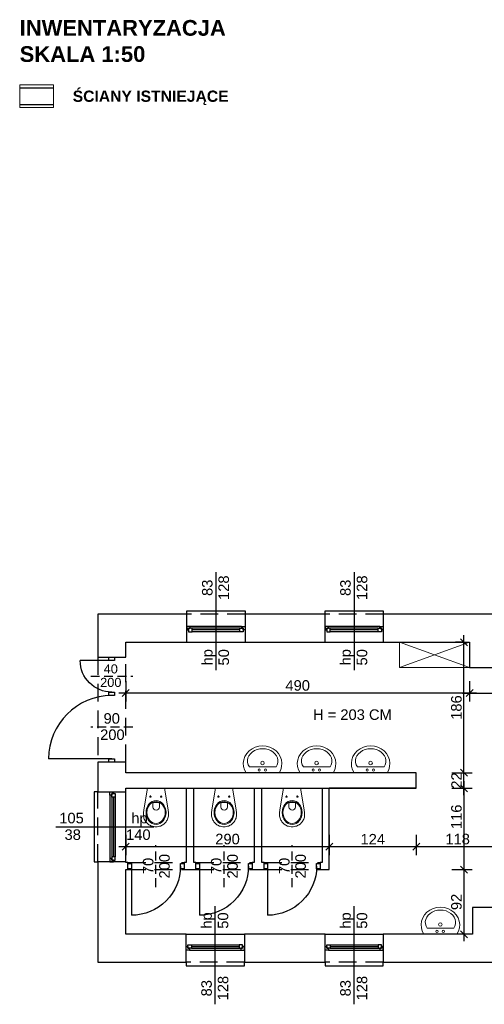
# Model space of a CAD drawing. Header units: inches. Extents: x -663 to 1208, y -7370 to -755.
# Tile 12 of 13: x -276 to 387, y -2215 to -812. Entities that reach past the tile are written whole.
import ezdxf
from ezdxf.enums import TextEntityAlignment as Align

# ---------------------------------------------------------------- set-up
doc = ezdxf.new("R2010")
doc.units = ezdxf.units.IN
doc.header["$MEASUREMENT"] = 0
doc.linetypes.add('DASHED', pattern=[19.05, 12.7, -6.35])
doc.layers.add('A_RAMKA', color=252, linetype='Continuous', lineweight=9)
doc.layers.add('A_WYPOSAŻENIE', color=21, linetype='Continuous', lineweight=9)
for name, color, linetype in [('AI_002_Widok_bd', 7, 'Continuous'), ('AI_005_Txt_bd', 134, 'Continuous'), ('AI_006_Dim_bd', 252, 'Continuous'), ('AI_091_Ściana_inw_bd', 174, 'Continuous'), ('AI_103_Nadproże_bd', 216, 'DASHED'), ('AI_107_Drzwi_bd', 153, 'Continuous'), ('AI_109_Okna_bd', 152, 'Continuous'), ('AI_110_Okna_txt_bd', 134, 'Continuous'), ('TEXT', 7, 'Continuous')]:
    doc.layers.add(name, color=color, linetype=linetype)
doc.styles.add('Arial_15', font='txt', dxfattribs={"height": 15})
doc.styles.add('Arial_18', font='txt', dxfattribs={"height": 18})
doc.dimstyles.new('Wymiary', dxfattribs={"dimtxt": 15, "dimasz": 10, "dimexe": 12, "dimexo": 10, "dimgap": 3, "dimtad": 1, "dimdec": 0, "dimzin": 0, "dimdsep": 46, "dimtxsty": 'Arial_15', "dimblk": 'OBLIQUE', "dimcen": 0.09, "dimdle": 10, "dimclrt": 134, "dimadec": 0, "dimazin": 0, "dimtfac": 1, "dimtdec": 0, "dimtofl": 0, "dimtmove": 0, "dimatfit": 1, "dimldrblk": 'OBLIQUE', "dimfxl": 17, "dimfxlon": 1, "dimtolj": 1, "dimtzin": 0, "dimarcsym": 0})

# ---------------------------------------------------------------- blocks, each defined once
blk = doc.blocks.new('*U2504')
at = {"layer": 'AI_103_Nadproże_bd', "color": 8}
blk.add_lwpolyline([(-60, 30), (-60, -30)], dxfattribs=at)
at = {"layer": 'AI_107_Drzwi_bd'}
blk.add_lwpolyline([(-95, 0), (-95, 70)], dxfattribs=at)
for points in [[(-100, -4), (-95, -4), (-95, 4), (-100, 4)], [(-25, -4), (-20, -4), (-20, 4), (-25, 4)]]:
    blk.add_lwpolyline(points, close=True, dxfattribs=at)
at = {"layer": 'AI_107_Drzwi_bd', "color": 8}
blk.add_arc((-95, 0), 70, 0, 90, dxfattribs=at)
at = {"layer": 'AI_103_Nadproże_bd', "style": 'Arial_18'}
blk.add_attdef('WYS', text='', height=3, rotation=90, dxfattribs=at).set_placement((-65.5, 0), align=Align.TOP_CENTER)
blk.add_attdef('SZER', text='', height=3, rotation=90, dxfattribs=at).set_placement((-54.4, 0), align=Align.BOTTOM_CENTER)
blk = doc.blocks.new('A$C097A3B8D')
at = {"layer": 'A_WYPOSAŻENIE'}
for p, q in [((-17.5, 41.1), (-17.1, 42.5)), ((-17.1, 42.5), (-16.6, 43.9)), ((-16.6, 43.9), (-16, 45.3)), ((-16, 45.3), (-15.2, 46.6)), ((-15.2, 46.6), (-14.4, 47.8)), ((-14.4, 47.8), (-13.4, 49)), ((-13.4, 49), (-11.8, 50.6)), ((-11.8, 50.6), (-10, 51.9)), ((-10, 51.9), (-8.7, 52.7)), ((-8.7, 52.7), (-6.5, 53.8)), ((-6.5, 53.8), (-5.1, 54.2)), ((-5.1, 54.2), (-3, 54.7)), ((-3, 54.7), (-1.5, 54.9)), ((-1.5, 54.9), (0, 55)), ((1.5, 54.9), (0, 55)), ((3, 54.7), (1.5, 54.9)), ((5.1, 54.2), (3, 54.7)), ((6.5, 53.8), (5.1, 54.2)), ((8.7, 52.7), (6.5, 53.8)), ((10, 51.9), (8.7, 52.7)), ((11.8, 50.6), (10, 51.9)), ((13.4, 49), (11.8, 50.6)), ((14.4, 47.8), (13.4, 49)), ((15.2, 46.6), (14.4, 47.8)), ((16, 45.3), (15.2, 46.6)), ((16.6, 43.9), (16, 45.3)), ((17.1, 42.5), (16.6, 43.9)), ((17.5, 41.1), (17.1, 42.5)), ((-17.8, 39.7), (-17.5, 41.1)), ((-17.8, 35.1), (-17.8, 39.7)), ((-17.2, 30.7), (-17.8, 35.1)), ((-12.2, 0), (-17.2, 30.7)), ((12.2, 0), (17.2, 30.7)), ((17.2, 30.7), (17.8, 35.1)), ((17.8, 39.7), (17.5, 41.1)), ((17.8, 35.1), (17.8, 39.7)), ((-4.9, 21.5), (-4.9, 26.8)), ((3.5, 20.2), (-4, 20.2)), ((4.4, 21.5), (4.4, 26.8)), ((12.2, 0), (-12.2, 0)), ((-7.5, 12), (-9, 12)), ((-7.5, 12), (-7.5, 13.4)), ((-7.5, 12), (-6.1, 12)), ((-7.5, 12), (-7.5, 10.5)), ((8, 12), (6.5, 12)), ((8, 12), (8, 13.4)), ((8, 12), (9.4, 12)), ((8, 12), (8, 10.5))]:
    blk.add_line(p, q, dxfattribs=at)
for centre, radius, start, end in [((-0.3, 26.5), 4.7, 2.8022, 177.1978), ((-3.7, 21.4), 1.2, 174.1101, 257.7661), ((3.2, 21.4), 1.2, 282.2339, 5.8899)]:
    blk.add_arc(centre, radius, start, end, dxfattribs=at)
for major_axis, ratio in [((0, 17), 0.838235), ((0, 15.5), 0.845174)]:
    blk.add_ellipse((-0.1, 34.5), major_axis=major_axis, ratio=ratio, dxfattribs=at)
for centre in [(-7.5, 12), (8, 12)]:
    blk.add_ellipse(centre, major_axis=(-0.599, -0.599), ratio=1, start_param=5.497787, end_param=11.780972, dxfattribs=at)
blk = doc.blocks.new('A$C7DD93DDE')
at = {"layer": 'A_WYPOSAŻENIE', "flags": 128}
for points in [[(-23.4, 0), (-25.8, -4.4), (-27.1, -9.1), (-27.5, -13.9), (-26.9, -18.7), (-25.2, -23.4), (-22.7, -27.6), (-19.2, -31.3), (-15.1, -34.4), (-10.4, -36.6), (-5.3, -38), (0, -38.5), (5.3, -38), (10.4, -36.6), (15.1, -34.4), (19.2, -31.3), (22.7, -27.6), (25.2, -23.4), (26.9, -18.7), (27.5, -13.9), (27.1, -9.1), (25.8, -4.4), (23.4, 0)], [(-19.1, -8.4), (-20.7, -11.4), (-21.6, -14.6), (-21.7, -17.9), (-21.1, -21.2), (-19.7, -24.3), (-17.6, -27.2), (-14.9, -29.6), (-11.7, -31.6), (-8.1, -33.1), (-4.1, -34.1), (-0.1, -34.4), (4, -34.1), (7.9, -33.1), (11.5, -31.6), (14.7, -29.6), (17.4, -27.2), (19.5, -24.3), (20.9, -21.2), (21.5, -17.9), (21.4, -14.6), (20.5, -11.4), (18.9, -8.4)]]:
    blk.add_lwpolyline(points, dxfattribs=at)
at = {"layer": 'A_WYPOSAŻENIE'}
for points in [[(-23.4, 0), (23.4, 0)], [(-19.1, -8.4), (18.9, -8.4)]]:
    blk.add_lwpolyline(points, dxfattribs=at)
for centre, radius in [((-4.1, -4), 1.56), ((0.1, -13.9), 2.54), ((4.9, -4), 1.56)]:
    blk.add_circle(centre, radius, dxfattribs=at)
blk = doc.blocks.new('_Oblique')
at = {"color": 0, "linetype": 'ByBlock', "lineweight": -2}
blk.add_line((-0.5, -0.5), (0.5, 0.5), dxfattribs=at)
blk = doc.blocks.new('*D2647')
at = {"layer": 'AI_006_Dim_bd', "color": 0, "lineweight": -2}
for p, q in [((-124.3, -1973.1), (-124.3, -2002.1)), ((165.7, -1973.1), (165.7, -2002.1)), ((-134.3, -1990.1), (175.7, -1990.1))]:
    blk.add_line(p, q, dxfattribs=at)
at = {"layer": 'Defpoints', "color": 0}
for p in [(-124.3, -1906.9), (165.7, -1906.9), (165.7, -1990.1)]:
    blk.add_point(p, dxfattribs=at)
at = {"layer": 'AI_006_Dim_bd', "color": 0, "linetype": 'ByBlock', "lineweight": -2, "xscale": 10, "yscale": 10, "zscale": 10, "rotation": 180}
blk.add_blockref('_Oblique', (-124.3, -1990.1), dxfattribs=at)
at = {"layer": 'AI_006_Dim_bd', "color": 0, "linetype": 'ByBlock', "lineweight": -2, "xscale": 10, "yscale": 10, "zscale": 10}
blk.add_blockref('_Oblique', (165.7, -1990.1), dxfattribs=at)
at = {"layer": 'AI_006_Dim_bd', "color": 134, "insert": (20.7, -1979.4), "char_height": 15, "attachment_point": 5, "style": 'Arial_15'}
blk.add_mtext('\\A1;290', dxfattribs=at)
blk = doc.blocks.new('*D2648')
at = {"layer": 'AI_006_Dim_bd', "color": 0, "lineweight": -2}
for p, q in [((165.7, -1973.1), (165.7, -2002.1)), ((289.7, -1973.1), (289.7, -2002.1)), ((155.7, -1990.1), (299.7, -1990.1))]:
    blk.add_line(p, q, dxfattribs=at)
at = {"layer": 'Defpoints', "color": 0}
for p in [(165.7, -1906.9), (289.7, -1906.9), (289.7, -1990.1)]:
    blk.add_point(p, dxfattribs=at)
at = {"layer": 'AI_006_Dim_bd', "color": 0, "linetype": 'ByBlock', "lineweight": -2, "xscale": 10, "yscale": 10, "zscale": 10, "rotation": 180}
blk.add_blockref('_Oblique', (165.7, -1990.1), dxfattribs=at)
at = {"layer": 'AI_006_Dim_bd', "color": 0, "linetype": 'ByBlock', "lineweight": -2, "xscale": 10, "yscale": 10, "zscale": 10}
blk.add_blockref('_Oblique', (289.7, -1990.1), dxfattribs=at)
at = {"layer": 'AI_006_Dim_bd', "color": 134, "insert": (227.7, -1979.5), "char_height": 15, "attachment_point": 5, "style": 'Arial_15'}
blk.add_mtext('\\A1;124', dxfattribs=at)
blk = doc.blocks.new('*D2649')
at = {"layer": 'AI_006_Dim_bd', "color": 0, "lineweight": -2}
for p, q in [((289.7, -1973.1), (289.7, -2002.1)), ((407.7, -2007.1), (407.7, -1978.1)), ((279.7, -1990.1), (417.7, -1990.1))]:
    blk.add_line(p, q, dxfattribs=at)
at = {"layer": 'Defpoints', "color": 0}
for p in [(289.7, -1906.9), (407.7, -1990.1), (407.7, -2076.9)]:
    blk.add_point(p, dxfattribs=at)
at = {"layer": 'AI_006_Dim_bd', "color": 0, "linetype": 'ByBlock', "lineweight": -2, "xscale": 10, "yscale": 10, "zscale": 10, "rotation": 180}
blk.add_blockref('_Oblique', (289.7, -1990.1), dxfattribs=at)
at = {"layer": 'AI_006_Dim_bd', "color": 0, "linetype": 'ByBlock', "lineweight": -2, "xscale": 10, "yscale": 10, "zscale": 10}
blk.add_blockref('_Oblique', (407.7, -1990.1), dxfattribs=at)
at = {"layer": 'AI_006_Dim_bd', "color": 134, "insert": (348.7, -1979.4), "char_height": 15, "attachment_point": 5, "style": 'Arial_15'}
blk.add_mtext('\\A1;118', dxfattribs=at)
blk = doc.blocks.new('*D2651')
at = {"layer": 'AI_006_Dim_bd', "color": 0, "lineweight": -2}
for p, q in [((357.6, -1916.9), (357.6, -1874.9)), ((340.6, -1884.9), (369.6, -1884.9)), ((340.6, -1906.9), (369.6, -1906.9))]:
    blk.add_line(p, q, dxfattribs=at)
at = {"layer": 'Defpoints', "color": 0}
for p in [(289.7, -1884.9), (357.6, -1884.9), (289.7, -1906.9)]:
    blk.add_point(p, dxfattribs=at)
at = {"layer": 'AI_006_Dim_bd', "color": 0, "linetype": 'ByBlock', "lineweight": -2, "xscale": 10, "yscale": 10, "zscale": 10}
for p, rotation in [((357.6, -1884.9), 90), ((357.6, -1906.9), 270)]:
    blk.add_blockref('_Oblique', p, dxfattribs=dict(at, rotation=rotation))
at = {"layer": 'AI_006_Dim_bd', "color": 134, "insert": (347.1, -1895.9), "char_height": 15, "attachment_point": 5, "rotation": 90, "style": 'Arial_15'}
blk.add_mtext('\\A1;22', dxfattribs=at)
blk = doc.blocks.new('*D2652')
at = {"layer": 'AI_006_Dim_bd', "color": 0, "lineweight": -2}
for p, q in [((340.6, -1906.9), (369.6, -1906.9)), ((357.6, -1896.9), (357.6, -2032.9)), ((340.6, -2022.9), (369.6, -2022.9))]:
    blk.add_line(p, q, dxfattribs=at)
at = {"layer": 'Defpoints', "color": 0}
for p in [(289.7, -1906.9), (165.7, -2022.9), (357.6, -2022.9)]:
    blk.add_point(p, dxfattribs=at)
at = {"layer": 'AI_006_Dim_bd', "color": 0, "linetype": 'ByBlock', "lineweight": -2, "xscale": 10, "yscale": 10, "zscale": 10}
for p, rotation in [((357.6, -1906.9), 90), ((357.6, -2022.9), 270)]:
    blk.add_blockref('_Oblique', p, dxfattribs=dict(at, rotation=rotation))
at = {"layer": 'AI_006_Dim_bd', "color": 134, "insert": (347, -1947.6), "char_height": 15, "attachment_point": 5, "rotation": 90, "style": 'Arial_15'}
blk.add_mtext('\\A1;116', dxfattribs=at)
blk = doc.blocks.new('*D2653')
at = {"layer": 'AI_006_Dim_bd', "color": 0, "lineweight": -2}
for p, q in [((357.6, -1894.9), (357.6, -1688.9)), ((357.6, -1698.9), (345.6, -1698.9)), ((340.6, -1884.9), (369.6, -1884.9))]:
    blk.add_line(p, q, dxfattribs=at)
at = {"layer": 'Defpoints', "color": 0}
for p in [(357.6, -1698.9), (365.7, -1698.9), (289.7, -1884.9)]:
    blk.add_point(p, dxfattribs=at)
at = {"layer": 'AI_006_Dim_bd', "color": 0, "linetype": 'ByBlock', "lineweight": -2, "xscale": 10, "yscale": 10, "zscale": 10}
for p, rotation in [((357.6, -1698.9), 90), ((357.6, -1884.9), 270)]:
    blk.add_blockref('_Oblique', p, dxfattribs=dict(at, rotation=rotation))
at = {"layer": 'AI_006_Dim_bd', "color": 134, "insert": (347, -1791.9), "char_height": 15, "attachment_point": 5, "rotation": 90, "style": 'Arial_15'}
blk.add_mtext('\\A1;186', dxfattribs=at)
blk = doc.blocks.new('*U2513')
at = {"layer": 'AI_103_Nadproże_bd', "color": 8}
blk.add_lwpolyline([(-50, 30), (-50, -30)], dxfattribs=at)
at = {"layer": 'AI_107_Drzwi_bd'}
for points in [[(-100, 4), (-95, 4), (-95, -4), (-100, -4)], [(-5, 4), (0, 4), (0, -4), (-5, -4)]]:
    blk.add_lwpolyline(points, close=True, dxfattribs=at)
blk.add_lwpolyline([(-5, 0), (-5, -90)], dxfattribs=at)
at = {"layer": 'AI_107_Drzwi_bd', "color": 8}
blk.add_arc((-5, 0), 90, 180, 270, dxfattribs=at)
at = {"layer": 'AI_103_Nadproże_bd', "style": 'Arial_18'}
blk.add_attdef('SZER', text='', height=3, rotation=90, dxfattribs=at).set_placement((-51.7, 0), align=Align.BOTTOM_CENTER)
blk.add_attdef('WYS', text='', height=3, rotation=90, dxfattribs=at).set_placement((-47.5, 0), align=Align.TOP_CENTER)
blk = doc.blocks.new('*U2514')
at = {"layer": 'AI_103_Nadproże_bd', "color": 8}
blk.add_lwpolyline([(-72.5, 30), (-72.5, -30)], dxfattribs=at)
at = {"layer": 'AI_107_Drzwi_bd'}
blk.add_lwpolyline([(-95, 0), (-95, 45)], dxfattribs=at)
for points in [[(-100, -4), (-95, -4), (-95, 4), (-100, 4)], [(-50, -4), (-45, -4), (-45, 4), (-50, 4)]]:
    blk.add_lwpolyline(points, close=True, dxfattribs=at)
at = {"layer": 'AI_107_Drzwi_bd', "color": 8}
blk.add_arc((-95, 0), 45, 0, 90, dxfattribs=at)
at = {"layer": 'AI_103_Nadproże_bd', "style": 'Arial_18'}
blk.add_attdef('WYS', text='', height=3, rotation=90, dxfattribs=at).set_placement((-78, 0), align=Align.TOP_CENTER)
blk.add_attdef('SZER', text='', height=3, rotation=90, dxfattribs=at).set_placement((-66.9, 0), align=Align.BOTTOM_CENTER)
blk = doc.blocks.new('*D2675')
at = {"layer": 'AI_006_Dim_bd', "color": 0, "lineweight": -2}
for p, q in [((357.6, -2012.9), (357.6, -2124.9)), ((340.6, -2022.9), (369.6, -2022.9)), ((359.7, -2114.9), (345.6, -2114.9))]:
    blk.add_line(p, q, dxfattribs=at)
at = {"layer": 'Defpoints', "color": 0}
for p in [(165.7, -2022.9), (357.6, -2114.9), (369.7, -2114.9)]:
    blk.add_point(p, dxfattribs=at)
at = {"layer": 'AI_006_Dim_bd', "color": 0, "linetype": 'ByBlock', "lineweight": -2, "xscale": 10, "yscale": 10, "zscale": 10}
for p, rotation in [((357.6, -2022.9), 90), ((357.6, -2114.9), 270)]:
    blk.add_blockref('_Oblique', p, dxfattribs=dict(at, rotation=rotation))
at = {"layer": 'AI_006_Dim_bd', "color": 134, "insert": (347, -2068.9), "char_height": 15, "attachment_point": 5, "rotation": 90, "style": 'Arial_15'}
blk.add_mtext('\\A1;92', dxfattribs=at)
blk = doc.blocks.new('*D2712')
at = {"layer": 'AI_006_Dim_bd', "color": 0, "lineweight": -2}
for p, q in [((365.7, -1754.2), (365.7, -1783.2)), ((475.7, -1758.9), (475.7, -1783.2)), ((355.7, -1771.2), (485.7, -1771.2))]:
    blk.add_line(p, q, dxfattribs=at)
at = {"layer": 'Defpoints', "color": 0}
for p in [(365.7, -1734.9), (475.7, -1748.9), (475.7, -1771.2)]:
    blk.add_point(p, dxfattribs=at)
at = {"layer": 'AI_006_Dim_bd', "color": 0, "linetype": 'ByBlock', "lineweight": -2, "xscale": 10, "yscale": 10, "zscale": 10, "rotation": 180}
blk.add_blockref('_Oblique', (365.7, -1771.2), dxfattribs=at)
at = {"layer": 'AI_006_Dim_bd', "color": 0, "linetype": 'ByBlock', "lineweight": -2, "xscale": 10, "yscale": 10, "zscale": 10}
blk.add_blockref('_Oblique', (475.7, -1771.2), dxfattribs=at)
at = {"layer": 'AI_006_Dim_bd', "color": 134, "insert": (420.7, -1760.5), "char_height": 15, "attachment_point": 5, "style": 'Arial_15'}
blk.add_mtext('\\A1;110', dxfattribs=at)
blk = doc.blocks.new('*D2713')
at = {"layer": 'AI_006_Dim_bd', "color": 0, "lineweight": -2}
for p, q in [((-124.3, -1754.2), (-124.3, -1783.2)), ((365.7, -1754.2), (365.7, -1783.2)), ((375.7, -1771.2), (-134.3, -1771.2))]:
    blk.add_line(p, q, dxfattribs=at)
at = {"layer": 'Defpoints', "color": 0}
for p in [(-124.3, -1698.9), (365.7, -1734.9), (-124.3, -1771.2)]:
    blk.add_point(p, dxfattribs=at)
at = {"layer": 'AI_006_Dim_bd', "color": 0, "linetype": 'ByBlock', "lineweight": -2, "xscale": 10, "yscale": 10, "zscale": 10, "rotation": 180}
blk.add_blockref('_Oblique', (-124.3, -1771.2), dxfattribs=at)
at = {"layer": 'AI_006_Dim_bd', "color": 0, "linetype": 'ByBlock', "lineweight": -2, "xscale": 10, "yscale": 10, "zscale": 10}
blk.add_blockref('_Oblique', (365.7, -1771.2), dxfattribs=at)
at = {"layer": 'AI_006_Dim_bd', "color": 134, "insert": (120.7, -1760.5), "char_height": 15, "attachment_point": 5, "style": 'Arial_15'}
blk.add_mtext('\\A1;490', dxfattribs=at)

msp = doc.modelspace()

# ---------------------------------------------------------------- linework, layer by layer
for points in [[(-37.3, -1658.9), (-37.3, -1653.9), (45.7, -1653.9), (45.7, -1658.9)], [(159.7, -1658.9), (159.7, -1653.9), (242.7, -1653.9), (242.7, -1658.9)], [(-37.3, -1698.9), (45.7, -1698.9)], [(159.7, -1698.9), (242.7, -1698.9)], [(-164.3, -1911.9), (-169.3, -1911.9), (-169.3, -2011.9), (-164.3, -2011.9)], [(-124.3, -2011.9), (-124.3, -1911.9)], [(-38.3, -2114.9), (44.7, -2114.9)], [(159.7, -2114.9), (242.7, -2114.9)], [(-38.3, -2154.9), (-38.3, -2159.9), (44.7, -2159.9), (44.7, -2154.9)], [(159.7, -2154.9), (159.7, -2159.9), (242.7, -2159.9), (242.7, -2154.9)]]:
    msp.add_lwpolyline(points)
at = {"layer": 'A_RAMKA'}
msp.add_lwpolyline([(-275.5, -904.7), (-227.5, -904.7), (-227.5, -936.7), (-275.5, -936.7), (-275.5, -904.7)], dxfattribs=at)
at = {"layer": 'A_WYPOSAŻENIE'}
for points in [[(365.7, -1734.9), (265.7, -1734.9), (265.7, -1698.9)], [(265.7, -1698.9), (365.7, -1734.9)], [(265.7, -1734.9), (365.7, -1698.9)]]:
    msp.add_lwpolyline(points, dxfattribs=at)
at = {"layer": 'AI_002_Widok_bd'}
for points in [[(-38.3, -1906.9), (-27.3, -1906.9)], [(58.7, -1906.9), (69.7, -1906.9)], [(155.7, -1906.9), (165.7, -1906.9)]]:
    msp.add_lwpolyline(points, dxfattribs=at)
at = {"layer": 'AI_091_Ściana_inw_bd', "linetype": 'Continuous', "ltscale": 0.5}
for p, q in [((515.7, -1658.9), (242.7, -1658.9)), ((242.7, -1658.9), (242.7, -1698.9)), ((242.7, -1698.9), (365.7, -1698.9)), ((365.7, -1698.9), (365.7, -1734.9)), ((365.7, -1734.9), (462.7, -1734.9))]:
    msp.add_line(p, q, dxfattribs=at)
for points in [[(-275.5, -908.7), (-227.5, -908.7)], [(-275.5, -932.7), (-227.5, -932.7)], [(-124.3, -1719.9), (-124.3, -1698.9), (-37.3, -1698.9), (-37.3, -1658.9), (-164.3, -1658.9), (-164.3, -1719.9), (-124.3, -1719.9)], [(45.7, -1698.9), (159.7, -1698.9), (159.7, -1658.9), (45.7, -1658.9), (45.7, -1698.9)], [(165.7, -1906.9), (289.7, -1906.9), (289.7, -1884.9), (-124.3, -1884.9), (-124.3, -1869.9), (-164.3, -1869.9), (-164.3, -1911.9), (-124.3, -1911.9), (-124.3, -1911.9), (-124.3, -1906.9), (-38.3, -1906.9)], [(475.7, -1874.9), (475.7, -1888.9), (444.7, -1888.9), (444.7, -1900.9), (475.7, -1900.9), (475.7, -1965.9), (407.7, -1965.9), (407.7, -2076.9), (369.7, -2076.9), (369.7, -2114.9), (242.7, -2114.9), (242.7, -2154.9), (1208, -2154.9)], [(-38.3, -1906.9), (-38.3, -2012.9), (-41.3, -2012.9), (-41.3, -2022.9), (-24.3, -2022.9), (-24.3, -2012.9), (-27.3, -2012.9), (-27.3, -1906.9)], [(-27.3, -1906.9), (58.7, -1906.9)], [(58.7, -1906.9), (58.7, -2012.9), (55.7, -2012.9), (55.7, -2022.9), (72.7, -2022.9), (72.7, -2012.9), (69.7, -2012.9), (69.7, -1906.9)], [(69.7, -1906.9), (155.7, -1906.9)], [(155.7, -1906.9), (155.7, -2012.9), (152.7, -2012.9), (152.7, -2022.9), (165.7, -2022.9), (165.7, -1906.9)], [(289.7, -1906.9), (165.7, -1906.9)], [(-38.3, -2114.9), (-124.3, -2114.9), (-124.3, -2022.9), (-121.3, -2022.9), (-121.3, -2012.9), (-124.3, -2012.9), (-124.3, -2011.9), (-164.3, -2011.9), (-164.3, -2154.9), (-38.3, -2154.9), (-38.3, -2114.9)], [(159.7, -2114.9), (44.7, -2114.9), (44.7, -2154.9), (159.7, -2154.9), (159.7, -2114.9)]]:
    msp.add_lwpolyline(points, dxfattribs=at)
at = {"layer": 'AI_103_Nadproże_bd', "ltscale": 2}
for points in [[(45.7, -1658.9), (-37.3, -1658.9)], [(242.7, -1658.9), (159.7, -1658.9)], [(-164.3, -1719.9), (-164.3, -1869.9)], [(-124.3, -1869.9), (-124.3, -1719.9)], [(-164.3, -2011.9), (-164.3, -1911.9)], [(-121.3, -2012.9), (-41.3, -2012.9)], [(-24.3, -2012.9), (55.7, -2012.9)], [(72.7, -2012.9), (152.7, -2012.9)], [(-121.3, -2022.9), (-41.3, -2022.9)], [(-24.3, -2022.9), (55.7, -2022.9)], [(72.7, -2022.9), (152.7, -2022.9)], [(44.7, -2154.9), (-38.3, -2154.9)], [(242.7, -2154.9), (159.7, -2154.9)]]:
    msp.add_lwpolyline(points, dxfattribs=at)
at = {"layer": 'AI_109_Okna_bd'}
for points in [[(-32.3, -1676.4), (-37.3, -1676.4), (-37.3, -1681.4), (-34.8, -1681.4), (-34.8, -1678.9), (-32.3, -1678.9), (-32.3, -1676.4)], [(-29.8, -1678.9), (-34.8, -1678.9), (-34.8, -1683.9), (-29.8, -1683.9), (-29.8, -1678.9)], [(38.2, -1681.4), (-29.8, -1681.4)], [(38.2, -1678.9), (43.2, -1678.9), (43.2, -1683.9), (38.2, -1683.9), (38.2, -1678.9)], [(40.7, -1676.4), (45.7, -1676.4), (45.7, -1681.4), (43.2, -1681.4), (43.2, -1678.9), (40.7, -1678.9), (40.7, -1676.4)], [(164.7, -1676.4), (159.7, -1676.4), (159.7, -1681.4), (162.2, -1681.4), (162.2, -1678.9), (164.7, -1678.9), (164.7, -1676.4)], [(167.2, -1678.9), (162.2, -1678.9), (162.2, -1683.9), (167.2, -1683.9), (167.2, -1678.9)], [(235.2, -1681.4), (167.2, -1681.4)], [(235.2, -1678.9), (240.2, -1678.9), (240.2, -1683.9), (235.2, -1683.9), (235.2, -1678.9)], [(237.7, -1676.4), (242.7, -1676.4), (242.7, -1681.4), (240.2, -1681.4), (240.2, -1678.9), (237.7, -1678.9), (237.7, -1676.4)], [(-146.8, -1916.9), (-146.8, -1911.9), (-141.8, -1911.9), (-141.8, -1914.4), (-144.3, -1914.4), (-144.3, -1916.9), (-146.8, -1916.9)], [(-144.3, -1919.4), (-144.3, -1914.4), (-139.3, -1914.4), (-139.3, -1919.4), (-144.3, -1919.4)], [(-141.8, -1919.4), (-141.8, -2004.4)], [(-144.3, -2004.4), (-144.3, -2009.4), (-139.3, -2009.4), (-139.3, -2004.4), (-144.3, -2004.4)], [(-146.8, -2006.9), (-146.8, -2011.9), (-141.8, -2011.9), (-141.8, -2009.4), (-144.3, -2009.4), (-144.3, -2006.9), (-146.8, -2006.9)], [(-33.3, -2137.4), (-38.3, -2137.4), (-38.3, -2132.4), (-35.8, -2132.4), (-35.8, -2134.9), (-33.3, -2134.9), (-33.3, -2137.4)], [(-30.8, -2134.9), (-35.8, -2134.9), (-35.8, -2129.9), (-30.8, -2129.9), (-30.8, -2134.9)], [(-30.8, -2132.4), (37.2, -2132.4)], [(37.2, -2134.9), (42.2, -2134.9), (42.2, -2129.9), (37.2, -2129.9), (37.2, -2134.9)], [(39.7, -2137.4), (44.7, -2137.4), (44.7, -2132.4), (42.2, -2132.4), (42.2, -2134.9), (39.7, -2134.9), (39.7, -2137.4)], [(164.7, -2137.4), (159.7, -2137.4), (159.7, -2132.4), (162.2, -2132.4), (162.2, -2134.9), (164.7, -2134.9), (164.7, -2137.4)], [(167.2, -2134.9), (162.2, -2134.9), (162.2, -2129.9), (167.2, -2129.9), (167.2, -2134.9)], [(167.2, -2132.4), (235.2, -2132.4)], [(235.2, -2134.9), (240.2, -2134.9), (240.2, -2129.9), (235.2, -2129.9), (235.2, -2134.9)], [(237.7, -2137.4), (242.7, -2137.4), (242.7, -2132.4), (240.2, -2132.4), (240.2, -2134.9), (237.7, -2134.9), (237.7, -2137.4)]]:
    msp.add_lwpolyline(points, dxfattribs=at)
at = {"layer": 'AI_109_Okna_bd', "color": 8}
for points in [[(40.7, -1676.4), (-32.3, -1676.4)], [(38.2, -1678.9), (-29.8, -1678.9)], [(237.7, -1676.4), (164.7, -1676.4)], [(235.2, -1678.9), (167.2, -1678.9)], [(38.2, -1683.9), (-29.8, -1683.9)], [(235.2, -1683.9), (167.2, -1683.9)], [(-146.8, -1916.9), (-146.8, -2006.9)], [(-144.3, -1919.4), (-144.3, -2004.4)], [(-139.3, -1919.4), (-139.3, -2004.4)], [(-30.8, -2129.9), (37.2, -2129.9)], [(167.2, -2129.9), (235.2, -2129.9)], [(-33.3, -2137.4), (39.7, -2137.4)], [(-30.8, -2134.9), (37.2, -2134.9)], [(164.7, -2137.4), (237.7, -2137.4)], [(167.2, -2134.9), (235.2, -2134.9)]]:
    msp.add_lwpolyline(points, dxfattribs=at)
at = {"layer": 'AI_110_Okna_txt_bd'}
for points in [[(4.2, -1599), (4.2, -1738.8)], [(201.2, -1599), (201.2, -1738.8)], [(-224.2, -1961.9), (-84.4, -1961.9)], [(3.2, -2214.8), (3.2, -2075)], [(201.2, -2214.8), (201.2, -2075)]]:
    msp.add_lwpolyline(points, dxfattribs=at)

# ---------------------------------------------------------------- block references
at = {"layer": 'A_WYPOSAŻENIE', "rotation": 180}
for name, p in [('A$C7DD93DDE', (70.7, -1884.9)), ('A$C7DD93DDE', (147.7, -1884.9)), ('A$C7DD93DDE', (224.7, -1884.9)), ('A$C097A3B8D', (-81.3, -1906.9)), ('A$C097A3B8D', (15.7, -1906.9)), ('A$C097A3B8D', (112.7, -1906.9)), ('A$C7DD93DDE', (324.1, -2114.9))]:
    msp.add_blockref(name, p, dxfattribs=at)
at = {"layer": 'AI_107_Drzwi_bd', "xscale": -1}
for name, p, rotation in [('*U2514', (-144.3, -1819.9), 89.99999999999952), ('*U2504', (-21.3, -2017.9), 179.9999999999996), ('*U2504', (75.7, -2017.9), 179.9999999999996), ('*U2504', (172.7, -2017.9), 179.9999999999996)]:
    msp.add_blockref(name, p, dxfattribs=dict(at, rotation=rotation))
at = {"layer": 'AI_107_Drzwi_bd', "rotation": 270.0000000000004}
msp.add_blockref('*U2513', (-144.3, -1869.9), dxfattribs=at)

# ---------------------------------------------------------------- texts
at = {"layer": 'AI_005_Txt_bd', "style": 'Arial_15'}
for s, p in [('83', (3.8, -1632.9)), ('128', (27.3, -1638.6)), ('83', (200.8, -1632.9)), ('128', (224.3, -1638.6)), ('hp', (3.8, -1731.9)), ('50', (27.3, -1732)), ('hp', (200.8, -1731.9)), ('50', (224.3, -1732)), ('200', (-57.2, -2035.5)), ('200', (39.8, -2035.5)), ('200', (136.8, -2035.5)), ('70', (-80.4, -2029.3)), ('70', (16.6, -2029.3)), ('70', (113.6, -2029.3)), ('hp', (2.8, -2107)), ('50', (26.3, -2107.1)), ('hp', (200.8, -2107)), ('50', (224.3, -2107.1)), ('83', (2.8, -2203.5)), ('128', (26.3, -2209.2)), ('83', (200.8, -2203.5)), ('128', (224.3, -2209.2))]:
    msp.add_text(s, height=15, rotation=90, dxfattribs=at).set_placement(p, align=Align.BOTTOM_LEFT)
for s, height, p in [('40', 13, (-155.8, -1747.2)), ('200', 13, (-160.8, -1766.5)), ('H = 203 CM', 15, (142.5, -1814)), ('90', 15, (-156, -1819.4)), ('200', 15, (-160.9, -1842.6)), ('105', 15, (-219.1, -1961.4)), ('hp', 15, (-116.4, -1961.4)), ('38', 15, (-211.6, -1985)), ('140', 15, (-123.9, -1985))]:
    msp.add_text(s, height=height, dxfattribs=at).set_placement(p, align=Align.BOTTOM_LEFT)
at = {"layer": 'TEXT'}
for s, insert, char_height, width, attachment_point in [('{\\fArial|b1|i0|c238|p34;INWENTARYZACJA\\PSKALA 1:50}', (-275.5, -812.2), 22.4, 1043.357, 1), ('{\\fArial|b1|i0|c238|p34;ŚCIANY ISTNIEJĄCE}', (-200, -933.5), 16, 350.294, 7)]:
    msp.add_mtext(s, dxfattribs=dict(at, insert=insert, char_height=char_height, width=width, attachment_point=attachment_point))

# ---------------------------------------------------------------- dimensions: what is measured, and where the dimension line sits
at = {"layer": 'AI_006_Dim_bd'}
for base, p1, p2, picture, middle in [((357.6, -1698.9), (289.7, -1884.9), (365.7, -1698.9), '*D2653', (347, -1791.9)), ((357.6, -2114.9), (165.7, -2022.9), (369.7, -2114.9), '*D2675', (347, -2068.9))]:
    dim = msp.add_linear_dim(base=base, p1=p1, p2=p2, angle=90, dimstyle='Wymiary', override={"dimtmove": 1}, dxfattribs=at)
    dim.commit()
    dim.dimension.update_dxf_attribs({"geometry": picture, "text_midpoint": middle})
for base, p1, p2, picture, middle in [((-124.3, -1771.2), (365.7, -1734.9), (-124.3, -1698.9), '*D2713', (120.7, -1760.5)), ((475.7, -1771.2), (365.7, -1734.9), (475.7, -1748.9), '*D2712', (420.7, -1760.5)), ((165.7, -1990.1), (-124.3, -1906.9), (165.7, -1906.9), '*D2647', (20.7, -1979.4)), ((289.7, -1990.1), (165.7, -1906.9), (289.7, -1906.9), '*D2648', (227.7, -1979.5)), ((407.7, -1990.1), (289.7, -1906.9), (407.7, -2076.9), '*D2649', (348.7, -1979.4))]:
    dim = msp.add_linear_dim(base=base, p1=p1, p2=p2, dimstyle='Wymiary', override={"dimtmove": 1}, dxfattribs=at)
    dim.commit()
    dim.dimension.update_dxf_attribs({"geometry": picture, "text_midpoint": middle})
for base, p2, picture, middle in [((357.6, -1884.9), (289.7, -1884.9), '*D2651', (357.6, -1895.9)), ((357.6, -2022.9), (165.7, -2022.9), '*D2652', (357.6, -1947.6))]:
    dim = msp.add_linear_dim(base=base, p1=(289.7, -1906.9), p2=p2, angle=90, dimstyle='Wymiary', override={"dimtmove": 1}, dxfattribs=at)
    dim.commit()
    dim.dimension.update_dxf_attribs({"geometry": picture, "text_midpoint": middle, "dimtype": 160})

doc.saveas('drawing.dxf')
